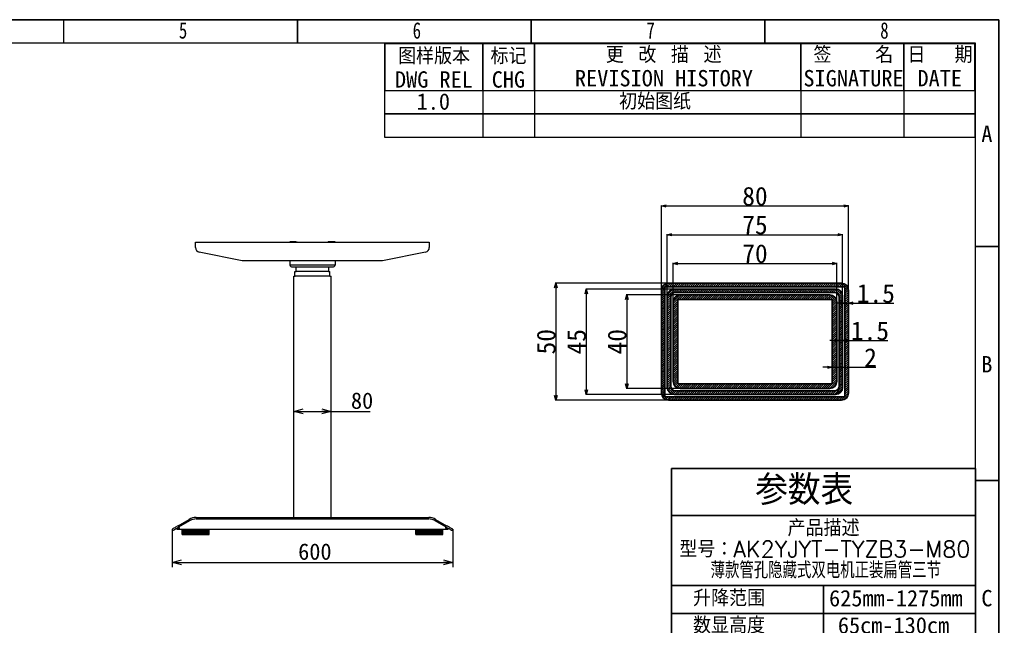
# Model space of a CAD drawing. Header units: millimetres. Extents: x 0 to 4212, y 0 to 2970.
# Tile 36 of 36: x 2106 to 4212, y 1675 to 2970. Entities that reach past the tile are written whole.
import ezdxf

# ---------------------------------------------------------------- set-up
doc = ezdxf.new("R2010")
doc.units = ezdxf.units.MM
doc.header["$LTSCALE"] = 10
doc.header["$PDSIZE"] = -1
doc.linetypes.add('SLD-实线', pattern=[0])
for name, color, linetype, lineweight in [('SLD-0', 7, 'SLD-实线', 25), ('标注层', 98, 'SLD-实线', 25), ('细线层', 7, 'SLD-实线', 25), ('轮廓实线层', 7, 'SLD-实线', 35)]:
    doc.layers.add(name, color=color, linetype=linetype, lineweight=lineweight)
doc.styles.add('SLDTEXTSTYLE0', font='txt')
doc.styles.add('SLDTEXTSTYLE1', font='txt', dxfattribs={"bigfont": 'bigfont'})
doc.styles.add('SLDTEXTSTYLE2', font='txt')
doc.styles.add('SLDTEXTSTYLE3', font='hyswlongfangsong.ttf')
doc.dimstyles.new('5-1', dxfattribs={"dimtxt": 40, "dimasz": 10, "dimexe": 1.25, "dimexo": 0.625, "dimtad": 1, "dimlfac": 0.2, "dimdsep": 46, "dimtxsty": 'Standard', "dimblk": 'OPEN30', "dimcen": 2.5, "dimadec": 0, "dimazin": 0, "dimtfac": 1, "dimtmove": 0, "dimatfit": 3, "dimfxl": 0, "dimarcsym": 0})
doc.dimstyles.new('SLDDIMSTYLE2', dxfattribs={"dimtxt": 35, "dimasz": 20, "dimexe": 0, "dimexo": 0.0625, "dimgap": 8.75, "dimtad": 2, "dimrnd": 1e-09, "dimzin": 12, "dimdsep": 46, "dimtxsty": 'SLDTEXTSTYLE2', "dimblk1": 'OPEN30', "dimblk2": 'OPEN30', "dimsah": 1, "dimcen": 0.09, "dimadec": 0, "dimazin": 3, "dimtfac": 1, "dimtofl": 0, "dimtmove": 0, "dimatfit": 3, "dimldrblk": 'OPEN30', "dimfxl": 0, "dimfrac": 2, "dimtolj": 1, "dimtzin": 12, "dimarcsym": 0})
pattern_1 = [(45, (1095.4113, 816.8677), (-2.245064, 2.245064), [])]

# ---------------------------------------------------------------- blocks, each defined once
blk = doc.blocks.new('SW_NOTE_1')
at = {"layer": 'SLD-0', "color": 0, "char_height": 35, "attachment_point": 2}
for s, insert, style in [('标记', (41.6, 40.7), 'SLDTEXTSTYLE1'), ('CHG', (41.3, -9.3), 'SLDTEXTSTYLE0')]:
    blk.add_mtext(s, dxfattribs=dict(at, insert=insert, style=style))
blk = doc.blocks.new('SW_NOTE_2')
at = {"layer": 'SLD-0', "color": 0, "char_height": 35, "attachment_point": 2}
for s, insert, style in [('更 改 描 述', (114.3, 40.7), 'SLDTEXTSTYLE1'), ('REVISION HISTORY', (115.1, -9.3), 'SLDTEXTSTYLE0')]:
    blk.add_mtext(s, dxfattribs=dict(at, insert=insert, style=style))
blk = doc.blocks.new('SW_NOTE_3')
at = {"layer": 'SLD-0', "color": 0, "char_height": 35, "attachment_point": 2}
for s, insert, style in [('签   名', (72.7, 40.7), 'SLDTEXTSTYLE1'), ('SIGNATURE', (73.1, -9.3), 'SLDTEXTSTYLE0')]:
    blk.add_mtext(s, dxfattribs=dict(at, insert=insert, style=style))
blk = doc.blocks.new('SW_NOTE_4')
at = {"layer": 'SLD-0', "color": 0, "char_height": 35, "attachment_point": 2}
for s, insert, style in [('日  期', (62.3, 40.7), 'SLDTEXTSTYLE1'), ('DATE', (61.9, -9.3), 'SLDTEXTSTYLE0')]:
    blk.add_mtext(s, dxfattribs=dict(at, insert=insert, style=style))
blk = doc.blocks.new('SW_NOTE_5')
at = {"layer": '细线层', "color": 0, "char_height": 35, "attachment_point": 2}
for s, insert, style in [('图样版本', (83.1, 40.7), 'SLDTEXTSTYLE1'), ('DWG REL', (82.8, -9.3), 'SLDTEXTSTYLE0')]:
    blk.add_mtext(s, dxfattribs=dict(at, insert=insert, style=style))
blk = doc.blocks.new('块6')
at = {"layer": 'SLD-0'}
for p, q in [((2837.2, 2554.8), (4099.2, 2554.8)), ((2837.2, 2504.8), (2837.2, 2554.8)), ((3047.2, 2554.8), (3047.2, 2504.8)), ((3157.2, 2554.8), (3157.2, 2504.8)), ((3727.2, 2554.8), (3727.2, 2504.8)), ((3947.2, 2554.8), (3947.2, 2504.8)), ((4099.2, 2554.8), (4099.2, 2504.8)), ((4099.2, 2504.8), (2837.2, 2504.8))]:
    blk.add_line(p, q, dxfattribs=at)
blk = doc.blocks.new('块7')
at = {"layer": '轮廓实线层'}
for p, q in [((0, 100), (0, 200.6)), ((0, 200.6), (1262, 200.6)), ((210, 100), (210, 200.6)), ((320, 100), (320, 200.6)), ((890, 100), (890, 200.6)), ((1110, 100), (1110, 200.6)), ((1262, 200.6), (1262, 100))]:
    blk.add_line(p, q, dxfattribs=at)
at = {"color": 7, "linetype": 'Continuous'}
for p in [(-2837.2, -2454.8), (-2837.2, -2504.8)]:
    blk.add_blockref('块6', p, dxfattribs=at)
at = {"layer": 'SLD-0', "color": 7}
for name, p in [('SW_NOTE_1', (223.2, 150.6)), ('SW_NOTE_2', (482.2, 153.3)), ('SW_NOTE_3', (929.6, 153.3)), ('SW_NOTE_4', (1125.2, 153.3))]:
    blk.add_blockref(name, p, dxfattribs=at)
at = {"layer": '细线层', "color": 7}
blk.add_blockref('SW_NOTE_5', (22.4, 150.6), dxfattribs=at)
at = {"layer": 'SLD-0', "char_height": 35, "attachment_point": 1}
for s, insert, style in [('1.0', (68.2, 94.2), 'SLDTEXTSTYLE0'), ('初始图纸', (501.2, 94.2), 'SLDTEXTSTYLE1')]:
    blk.add_mtext(s, dxfattribs=dict(at, insert=insert, style=style))
blk = doc.blocks.new('SW_NOTE_6')
at = {"layer": '轮廓实线层', "color": 0, "char_height": 35, "attachment_point": 2, "style": 'SLDTEXTSTYLE1'}
for s, insert in [('产品描述', (83.1, 40.7)), ('型号：AK2YJYT-TYZB3-M80', (85.8, -4.3)), ('{\\W0.8;薄款管孔隐藏式双电机正装扁管三节}', (87.8, -49.3))]:
    blk.add_mtext(s, dxfattribs=dict(at, insert=insert))
blk = doc.blocks.new('块10')
at = {"layer": '轮廓实线层'}
for p, q in [((2808.5, 2211.9), (3458.5, 2211.9)), ((2808.5, 2211.9), (2808.5, 1001.9)), ((3458.5, 2211.9), (3458.5, 1001.9)), ((2808.5, 2111.9), (3458.5, 2111.9)), ((2808.5, 1961.9), (3458.5, 1961.9)), ((3133.5, 1961.9), (3133.5, 1001.9)), ((2808.5, 1901.9), (3458.5, 1901.9)), ((2808.5, 1841.9), (3458.5, 1841.9)), ((2808.5, 1781.9), (3458.5, 1781.9)), ((2808.5, 1721.9), (3458.5, 1721.9)), ((2808.5, 1661.9), (3458.5, 1661.9)), ((2808.5, 1601.9), (3458.5, 1601.9)), ((2808.5, 1541.9), (3458.5, 1541.9)), ((2808.5, 1481.9), (3458.5, 1481.9)), ((2808.5, 1421.9), (3458.5, 1421.9)), ((2808.5, 1361.9), (3458.5, 1361.9)), ((2808.5, 1301.9), (3458.5, 1301.9)), ((2808.5, 1241.9), (3458.5, 1241.9)), ((2808.5, 1181.9), (3458.5, 1181.9)), ((2808.5, 1121.9), (3458.5, 1121.9)), ((2808.5, 1061.9), (3458.5, 1061.9)), ((2808.5, 1001.9), (3458.5, 1001.9))]:
    blk.add_line(p, q, dxfattribs=at)
at = {"layer": '轮廓实线层', "color": 7}
blk.add_blockref('SW_NOTE_6', (3050.8, 2061.6), dxfattribs=at)
at = {"layer": '轮廓实线层', "attachment_point": 1}
for s, insert, char_height, style in [('参数表', (2987.7, 2197.8), 63.5, 'SLDTEXTSTYLE1'), ('升降范围', (2854.7, 1952.4), 35, 'SLDTEXTSTYLE1'), ('625mm-1275mm', (3145.6, 1952.3), 35, 'SLDTEXTSTYLE0'), ('数显高度', (2854.7, 1894.3), 35, 'SLDTEXTSTYLE1'), ('65cm-130cm', (3164.5, 1894.3), 35, 'SLDTEXTSTYLE0'), ('伸缩范围', (2854.7, 1833), 35, 'SLDTEXTSTYLE1'), ('1075-1800mm', (3154.3, 1833), 35, 'SLDTEXTSTYLE0'), ('升降速度', (2854.7, 1770.7), 35, 'SLDTEXTSTYLE1'), ('/', (3278.7, 1770.7), 35, 'SLDTEXTSTYLE0'), ('最大承重', (2854.7, 1711.8), 35, 'SLDTEXTSTYLE1'), ('/', (3278.7, 1711.8), 35, 'SLDTEXTSTYLE0'), ('可配桌板宽度', (2813.9, 1652), 35, 'SLDTEXTSTYLE1'), ('可配桌板长度', (2813.9, 1593.2), 35, 'SLDTEXTSTYLE1'), ('手托架长度定制', (2803, 1531.5), 35, 'SLDTEXTSTYLE1'), ('500mm', (3217, 1531.5), 35, 'SLDTEXTSTYLE0'), ('地脚长度定制', (2823.4, 1475.5), 35, 'SLDTEXTSTYLE1'), ('600mm', (3217, 1468.9), 35, 'SLDTEXTSTYLE0'), ('整桌重量', (2864.2, 1412.3), 35, 'SLDTEXTSTYLE1'), ('未知', (3219.1, 1412.3), 35, 'SLDTEXTSTYLE1'), ('含包装重量', (2843.8, 1352.3), 35, 'SLDTEXTSTYLE1'), ('未知', (3219.1, 1352.3), 35, 'SLDTEXTSTYLE1'), ('包装尺寸', (2864.2, 1293.1), 35, 'SLDTEXTSTYLE1'), ('/', (3280.1, 1293.1), 35, 'SLDTEXTSTYLE0'), ('输入电压', (2864.2, 1233.5), 35, 'SLDTEXTSTYLE1'), ('100V-240V', (3168.1, 1233.5), 35, 'SLDTEXTSTYLE0'), ('噪声', (2905, 1171.6), 35, 'SLDTEXTSTYLE1'), ('50db', (3219, 1171.6), 35, 'SLDTEXTSTYLE0'), ('双电机控制盒', (2818.4, 1112.8), 35, 'SLDTEXTSTYLE1'), ('/', (3271.9, 1112.8), 35, 'SLDTEXTSTYLE0'), ('手控器', (2884.6, 1049.1), 35, 'SLDTEXTSTYLE1'), ('/', (3271.9, 1049.1), 35, 'SLDTEXTSTYLE0')]:
    blk.add_mtext(s, dxfattribs=dict(at, insert=insert, char_height=char_height, style=style))
blk = doc.blocks.new('_OPEN30')
at = {"color": 0, "linetype": 'ByBlock', "lineweight": -2}
for p, q in [((-1, 0.267949), (0, 0)), ((0, 0), (-1, -0.267949)), ((0, 0), (-1, 0))]:
    blk.add_line(p, q, dxfattribs=at)
blk = doc.blocks.new('_D_11')
at = {"layer": '标注层'}
for p, q in [((2692.1, 2132.4), (2772.1, 2132.4)), ((2772.1, 2132.4), (2855.3, 2132.4))]:
    blk.add_line(p, q, dxfattribs=at)
at = {"layer": '标注层', "xscale": 20, "yscale": 20, "rotation": 180.0000000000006}
blk.add_blockref('_OPEN30', (2692.1, 2132.4, -12.9), dxfattribs=at)
at = {"layer": '标注层', "xscale": 20, "yscale": 20}
blk.add_blockref('_OPEN30', (2772.1, 2132.4, -12.9), dxfattribs=at)
at = {"layer": '标注层', "insert": (2814.5, 2173.1), "char_height": 35, "attachment_point": 1, "style": 'SLDTEXTSTYLE2'}
blk.add_mtext('80', dxfattribs=at)
blk = doc.blocks.new('_D_12')
at = {"layer": '标注层'}
for p, q in [((2432.1, 1880.7), (2432.1, 1799.7)), ((3032.1, 1880.7), (3032.1, 1799.7)), ((2432.1, 1809.7), (3032.1, 1809.7))]:
    blk.add_line(p, q, dxfattribs=at)
at = {"layer": '标注层', "xscale": 20, "yscale": 20, "rotation": 180.0000000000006}
blk.add_blockref('_OPEN30', (2432.1, 1809.7, -12.9), dxfattribs=at)
at = {"layer": '标注层', "xscale": 20, "yscale": 20}
blk.add_blockref('_OPEN30', (3032.1, 1809.7, -12.9), dxfattribs=at)
at = {"layer": '标注层', "insert": (2701.6, 1850.4), "char_height": 35, "attachment_point": 1, "style": 'SLDTEXTSTYLE2'}
blk.add_mtext('600', dxfattribs=at)
blk = doc.blocks.new('*D40')
at = {"color": 0, "lineweight": -2}
for p, q in [((3518.2, 2406.5), (3251.6, 2406.5)), ((3252.8, 2396.5), (3252.8, 2166.5)), ((3526.9, 2156.5), (3251.6, 2156.5))]:
    blk.add_line(p, q, dxfattribs=at)
at = {"layer": 'Defpoints', "color": 0}
for p in [(3518.8, 2406.5), (3252.8, 2156.5), (3527.6, 2156.5)]:
    blk.add_point(p, dxfattribs=at)
at = {"color": 0, "lineweight": -2, "xscale": 10, "yscale": 10, "zscale": 10}
for p, rotation in [((3252.8, 2406.5), 90), ((3252.8, 2156.5), 270)]:
    blk.add_blockref('_OPEN30', p, dxfattribs=dict(at, rotation=rotation))
at = {"color": 0, "insert": (3232.2, 2281.5), "char_height": 40, "attachment_point": 5, "rotation": 90}
blk.add_mtext('50', dxfattribs=at)
blk = doc.blocks.new('*D41')
at = {"color": 0, "lineweight": -2}
for p, q in [((3505.5, 2394), (3316.6, 2394)), ((3317.9, 2384), (3317.9, 2179)), ((3509, 2169), (3316.6, 2169))]:
    blk.add_line(p, q, dxfattribs=at)
at = {"layer": 'Defpoints', "color": 0}
for p in [(3506.1, 2394), (3317.9, 2169), (3509.6, 2169)]:
    blk.add_point(p, dxfattribs=at)
at = {"color": 0, "lineweight": -2, "xscale": 10, "yscale": 10, "zscale": 10}
for p, rotation in [((3317.9, 2394), 90), ((3317.9, 2169), 270)]:
    blk.add_blockref('_OPEN30', p, dxfattribs=dict(at, rotation=rotation))
at = {"color": 0, "insert": (3297.2, 2281.5), "char_height": 40, "attachment_point": 5, "rotation": 90}
blk.add_mtext('45', dxfattribs=at)
blk = doc.blocks.new('*D42')
at = {"color": 0, "lineweight": -2}
for p, q in [((3518, 2381.5), (3403.2, 2381.5)), ((3404.4, 2371.5), (3404.4, 2191.5)), ((3523.3, 2181.5), (3403.2, 2181.5))]:
    blk.add_line(p, q, dxfattribs=at)
at = {"layer": 'Defpoints', "color": 0}
for p in [(3518.6, 2381.5), (3404.4, 2181.5), (3523.9, 2181.5)]:
    blk.add_point(p, dxfattribs=at)
at = {"color": 0, "lineweight": -2, "xscale": 10, "yscale": 10, "zscale": 10}
for p, rotation in [((3404.4, 2381.5), 90), ((3404.4, 2181.5), 270)]:
    blk.add_blockref('_OPEN30', p, dxfattribs=dict(at, rotation=rotation))
at = {"color": 0, "insert": (3383.8, 2281.5), "char_height": 40, "attachment_point": 5, "rotation": 90}
blk.add_mtext('40', dxfattribs=at)
blk = doc.blocks.new('*D43')
at = {"color": 0, "lineweight": -2}
for p, q in [((3503.6, 2367.2), (3503.6, 2450.2)), ((3513.6, 2448.9), (3843.6, 2448.9)), ((3853.6, 2367.2), (3853.6, 2450.2))]:
    blk.add_line(p, q, dxfattribs=at)
at = {"layer": 'Defpoints', "color": 0}
for p in [(3853.6, 2448.9), (3503.6, 2366.5), (3853.6, 2366.5)]:
    blk.add_point(p, dxfattribs=at)
at = {"color": 0, "lineweight": -2, "xscale": 10, "yscale": 10, "zscale": 10, "rotation": 180}
blk.add_blockref('_OPEN30', (3503.6, 2448.9), dxfattribs=at)
at = {"color": 0, "lineweight": -2, "xscale": 10, "yscale": 10, "zscale": 10}
blk.add_blockref('_OPEN30', (3853.6, 2448.9), dxfattribs=at)
at = {"color": 0, "insert": (3678.6, 2469.6), "char_height": 40, "attachment_point": 5}
blk.add_mtext('70', dxfattribs=at)
blk = doc.blocks.new('*D44')
at = {"color": 0, "lineweight": -2}
for p, q in [((3491.1, 2379.7), (3491.1, 2511.6)), ((3501.1, 2510.3), (3856.1, 2510.3)), ((3866.1, 2379.7), (3866.1, 2511.6))]:
    blk.add_line(p, q, dxfattribs=at)
at = {"layer": 'Defpoints', "color": 0}
for p in [(3866.1, 2510.3), (3491.1, 2379), (3866.1, 2379)]:
    blk.add_point(p, dxfattribs=at)
at = {"color": 0, "lineweight": -2, "xscale": 10, "yscale": 10, "zscale": 10, "rotation": 180}
blk.add_blockref('_OPEN30', (3491.1, 2510.3), dxfattribs=at)
at = {"color": 0, "lineweight": -2, "xscale": 10, "yscale": 10, "zscale": 10}
blk.add_blockref('_OPEN30', (3866.1, 2510.3), dxfattribs=at)
at = {"color": 0, "insert": (3678.6, 2531), "char_height": 40, "attachment_point": 5}
blk.add_mtext('75', dxfattribs=at)
blk = doc.blocks.new('*D45')
at = {"color": 0, "lineweight": -2}
for p, q in [((3478.6, 2392.2), (3478.6, 2573)), ((3488.6, 2571.8), (3868.6, 2571.8)), ((3878.6, 2392.2), (3878.6, 2573))]:
    blk.add_line(p, q, dxfattribs=at)
at = {"layer": 'Defpoints', "color": 0}
for p in [(3878.6, 2571.8), (3478.6, 2391.5), (3878.6, 2391.5)]:
    blk.add_point(p, dxfattribs=at)
at = {"color": 0, "lineweight": -2, "xscale": 10, "yscale": 10, "zscale": 10, "rotation": 180}
blk.add_blockref('_OPEN30', (3478.6, 2571.8), dxfattribs=at)
at = {"color": 0, "lineweight": -2, "xscale": 10, "yscale": 10, "zscale": 10}
blk.add_blockref('_OPEN30', (3878.6, 2571.8), dxfattribs=at)
at = {"color": 0, "insert": (3678.6, 2592.4), "char_height": 40, "attachment_point": 5}
blk.add_mtext('80', dxfattribs=at)
blk = doc.blocks.new('*D46')
at = {"color": 0, "lineweight": -2}
for p, q in [((3861.1, 2363.9), (3851.1, 2363.9)), ((3871.1, 2363), (3871.1, 2365.1)), ((3871.1, 2363.9), (3878.6, 2363.9)), ((3878.6, 2363), (3878.6, 2365.1)), ((3888.6, 2363.9), (3975.6, 2363.9))]:
    blk.add_line(p, q, dxfattribs=at)
at = {"layer": 'Defpoints', "color": 0}
for p in [(3871.1, 2362.4), (3878.6, 2363.9), (3878.6, 2362.4)]:
    blk.add_point(p, dxfattribs=at)
at = {"color": 0, "lineweight": -2, "xscale": 10, "yscale": 10, "zscale": 10}
blk.add_blockref('_OPEN30', (3871.1, 2363.9), dxfattribs=at)
at = {"color": 0, "lineweight": -2, "xscale": 10, "yscale": 10, "zscale": 10, "rotation": 180}
blk.add_blockref('_OPEN30', (3878.6, 2363.9), dxfattribs=at)
at = {"color": 0, "insert": (3937.1, 2384.5), "char_height": 40, "attachment_point": 5}
blk.add_mtext('1.5', dxfattribs=at)
blk = doc.blocks.new('*D47')
at = {"color": 0, "lineweight": -2}
for p, q in [((3848.6, 2284), (3838.6, 2284)), ((3858.6, 2286.3), (3858.6, 2282.8)), ((3858.6, 2284), (3866.1, 2284)), ((3866.1, 2286.3), (3866.1, 2282.8)), ((3876.1, 2284), (3963.1, 2284))]:
    blk.add_line(p, q, dxfattribs=at)
at = {"layer": 'Defpoints', "color": 0}
for p in [(3858.6, 2286.9), (3866.1, 2286.9), (3866.1, 2284)]:
    blk.add_point(p, dxfattribs=at)
at = {"color": 0, "lineweight": -2, "xscale": 10, "yscale": 10, "zscale": 10}
blk.add_blockref('_OPEN30', (3858.6, 2284), dxfattribs=at)
at = {"color": 0, "lineweight": -2, "xscale": 10, "yscale": 10, "zscale": 10, "rotation": 180}
blk.add_blockref('_OPEN30', (3866.1, 2284), dxfattribs=at)
at = {"color": 0, "insert": (3924.6, 2304.7), "char_height": 40, "attachment_point": 5}
blk.add_mtext('1.5', dxfattribs=at)
blk = doc.blocks.new('*D48')
at = {"color": 0, "lineweight": -2}
for p, q in [((3833.6, 2226.9), (3823.6, 2226.9)), ((3843.6, 2221.3), (3843.6, 2228.1)), ((3843.6, 2226.9), (3853.6, 2226.9)), ((3853.6, 2221.3), (3853.6, 2228.1)), ((3863.6, 2226.9), (3937.5, 2226.9))]:
    blk.add_line(p, q, dxfattribs=at)
at = {"layer": 'Defpoints', "color": 0}
for p in [(3843.6, 2220.7), (3853.6, 2226.9), (3853.6, 2220.7)]:
    blk.add_point(p, dxfattribs=at)
at = {"color": 0, "lineweight": -2, "xscale": 10, "yscale": 10, "zscale": 10}
blk.add_blockref('_OPEN30', (3843.6, 2226.9), dxfattribs=at)
at = {"color": 0, "lineweight": -2, "xscale": 10, "yscale": 10, "zscale": 10, "rotation": 180}
blk.add_blockref('_OPEN30', (3853.6, 2226.9), dxfattribs=at)
at = {"color": 0, "insert": (3925.8, 2247.5), "char_height": 40, "attachment_point": 5}
blk.add_mtext('2', dxfattribs=at)

msp = doc.modelspace()

# ---------------------------------------------------------------- hatches: boundary and pattern name
h = msp.add_hatch()
h.set_pattern_fill('ANSI31', color=94)
h.set_pattern_definition(pattern_1)
h.paths.add_polyline_path([(3863.614, 2406.528), (3493.614, 2406.528, 0.41421356), (3478.614, 2391.528), (3478.614, 2171.528, 0.41421356), (3493.614, 2156.528), (3863.614, 2156.528, 0.41421356), (3878.614, 2171.528), (3878.614, 2391.528, 0.41421356)])
h.paths.add_polyline_path([(3871.114, 2399.028), (3871.114, 2164.028), (3486.114, 2164.028), (3486.114, 2399.028)], flags=16)
h.paths.add_polyline_path([(3851.114, 2394.028, -0.41421356), (3866.114, 2379.028), (3866.114, 2184.028, -0.41421356), (3851.114, 2169.028), (3506.114, 2169.028, -0.41421356), (3491.114, 2184.028), (3491.114, 2379.028, -0.41421356), (3506.114, 2394.028)], flags=0)
h.paths.add_polyline_path([(3508.614, 2386.528), (3848.614, 2386.528, -0.41421356), (3858.614, 2376.528), (3858.614, 2186.528, -0.41421356), (3848.614, 2176.528), (3508.614, 2176.528, -0.41421356), (3498.614, 2186.528), (3498.614, 2376.528, -0.41421356)], flags=0)
h.paths.add_polyline_path([(3518.614, 2381.528), (3838.614, 2381.528, -0.41421356), (3853.614, 2366.528), (3853.614, 2196.528, -0.41421356), (3838.614, 2181.528), (3518.614, 2181.528, -0.41421356), (3503.614, 2196.528), (3503.614, 2366.528, -0.41421356)], flags=0)
h.paths.add_polyline_path([(3513.614, 2371.528), (3843.614, 2371.528), (3843.614, 2191.528), (3513.614, 2191.528)], flags=0)
h = msp.add_hatch()
h.set_pattern_fill('ANSI31', color=94)
h.set_pattern_definition(pattern_1)
h.paths.add_polyline_path([(3851.114, 2394.028), (3506.114, 2394.028, 0.41421356), (3491.114, 2379.028), (3491.114, 2184.028, 0.41421356), (3506.114, 2169.028), (3851.114, 2169.028, 0.41421356), (3866.114, 2184.028), (3866.114, 2379.028, 0.41421356)])
h.paths.add_polyline_path([(3848.614, 2386.528, -0.41421356), (3858.614, 2376.528), (3858.614, 2186.528, -0.41421356), (3848.614, 2176.528), (3508.614, 2176.528, -0.41421356), (3498.614, 2186.528), (3498.614, 2376.528, -0.41421356), (3508.614, 2386.528)], flags=16)
h.paths.add_polyline_path([(3518.614, 2381.528), (3838.614, 2381.528, -0.41421356), (3853.614, 2366.528), (3853.614, 2196.528, -0.41421356), (3838.614, 2181.528), (3518.614, 2181.528, -0.41421356), (3503.614, 2196.528), (3503.614, 2366.528, -0.41421356)], flags=0)
h.paths.add_polyline_path([(3513.614, 2371.528), (3843.614, 2371.528), (3843.614, 2191.528), (3513.614, 2191.528)], flags=0)
h.paths.add_polyline_path([(3838.614, 2381.528), (3518.614, 2381.528, 0.41421356), (3503.614, 2366.528), (3503.614, 2196.528, 0.41421356), (3518.614, 2181.528), (3838.614, 2181.528, 0.41421356), (3853.614, 2196.528), (3853.614, 2366.528, 0.41421356)], flags=0)
h = msp.add_hatch()
h.set_pattern_fill('ANSI31', color=94)
h.set_pattern_definition(pattern_1)
h.paths.add_polyline_path([(3838.614, 2381.528), (3518.614, 2381.528, 0.41421356), (3503.614, 2366.528), (3503.614, 2196.528, 0.41421356), (3518.614, 2181.528), (3838.614, 2181.528, 0.41421356), (3853.614, 2196.528), (3853.614, 2366.528, 0.41421356)])
h.paths.add_polyline_path([(3843.614, 2371.528), (3843.614, 2191.528), (3513.614, 2191.528), (3513.614, 2371.528)], flags=16)

# ---------------------------------------------------------------- linework, layer by layer
at = {"color": 7, "linetype": 'SLD-实线', "lineweight": 25}
for p, q in [((2482.105, 2494.651), (2982.105, 2494.651)), ((2482.105, 2490.151), (2482.105, 2494.651)), ((2482.105, 2482.849), (2482.105, 2490.151)), ((2685.457, 2495.181), (2687.957, 2495.17)), ((2687.958, 2495.222), (2685.458, 2495.233)), ((2696.623, 2495.308), (2690.958, 2495.333)), ((2696.619, 2495.261), (2690.958, 2495.286)), ((2690.958, 2495.285), (2690.958, 2495.286)), ((2696.619, 2495.26), (2696.619, 2495.261)), ((2699.076, 2494.651), (2699.048, 2494.666)), ((2765.162, 2494.666), (2765.134, 2494.651)), ((2772.957, 2494.928), (2767.292, 2494.953)), ((2772.957, 2494.975), (2767.293, 2495)), ((2773.252, 2495.333), (2767.587, 2495.308)), ((2772.957, 2494.928), (2772.957, 2494.927)), ((2773.252, 2495.333), (2773.252, 2495.332)), ((2778.462, 2494.775), (2775.951, 2494.786)), ((2778.457, 2494.827), (2775.957, 2494.838)), ((2776.252, 2495.222), (2778.752, 2495.233)), ((2982.105, 2494.651), (2982.105, 2490.151)), ((2982.105, 2490.151), (2982.105, 2482.849)), ((2582.105, 2454.651), (2490.144, 2473.043)), ((2974.066, 2473.043), (2882.105, 2454.651)), ((2882.105, 2454.651), (2582.105, 2454.651)), ((2683.766, 2454.651), (2683.808, 2445.242)), ((2695.605, 2445.242), (2683.808, 2445.242)), ((2768.605, 2445.242), (2695.605, 2445.242)), ((2780.403, 2445.242), (2768.605, 2445.242)), ((2780.444, 2454.651), (2780.403, 2445.242)), ((2688.605, 2441.651), (2695.605, 2441.651)), ((2694.605, 2421.651), (2694.605, 2431.651)), ((2694.605, 2431.651), (2697.605, 2431.651)), ((2695.605, 2441.651), (2768.605, 2441.651)), ((2697.105, 2431.651), (2697.105, 2441.651)), ((2766.605, 2431.651), (2697.605, 2431.651)), ((2766.605, 2431.651), (2769.605, 2431.651)), ((2767.105, 2431.651), (2767.105, 2441.651)), ((2768.605, 2441.651), (2775.605, 2441.651)), ((2769.605, 2421.651), (2769.605, 2431.651)), ((2692.105, 2421.651), (2695.105, 2421.651)), ((2692.105, 1905.651), (2692.105, 2421.651)), ((2769.105, 2421.651), (2695.105, 2421.651)), ((2769.105, 2421.651), (2772.105, 2421.651)), ((2772.105, 1905.651), (2772.105, 2421.651)), ((2445.095, 1888.151), (2468.677, 1901.766)), ((2446.595, 1885.553), (2470.177, 1899.168)), ((2470.345, 1899.034), (2448.105, 1886.193)), ((2483.177, 1905.651), (2981.033, 1905.651)), ((2483.177, 1902.651), (2981.033, 1902.651)), ((3016.105, 1886.193), (2993.865, 1899.034)), ((2994.033, 1899.168), (3017.615, 1885.553)), ((2995.533, 1901.766), (3019.115, 1888.151)), ((2432.105, 1880.651), (2433.605, 1878.053)), ((2442.105, 1880.651), (2442.105, 1882.451)), ((2442.105, 1882.451), (2444.105, 1882.451)), ((2442.105, 1880.651), (2444.105, 1880.651)), ((2444.105, 1882.451), (2447.105, 1882.451)), ((2444.105, 1880.651), (2447.105, 1880.651)), ((2447.105, 1882.651), (2447.105, 1884.461)), ((2447.105, 1882.651), (2447.105, 1880.651)), ((2447.105, 1880.651), (3017.105, 1880.651)), ((2453.161, 1880.651), (2453.161, 1869.651)), ((2453.455, 1869.651), (2453.455, 1880.651)), ((2453.605, 1880.651), (2453.605, 1869.651)), ((2453.98, 1869.651), (2453.98, 1880.651)), ((2454.485, 1880.651), (2454.485, 1869.651)), ((2454.949, 1869.651), (2454.949, 1880.651)), ((2455.789, 1880.651), (2455.789, 1869.651)), ((2456.346, 1869.651), (2456.346, 1880.651)), ((2457.495, 1880.651), (2457.495, 1869.651)), ((2458.15, 1869.651), (2458.15, 1880.651)), ((2459.577, 1880.651), (2459.577, 1869.651)), ((2460.331, 1869.651), (2460.331, 1880.651)), ((2462.001, 1869.651), (2462.001, 1880.651)), ((2462.856, 1869.651), (2462.856, 1880.651)), ((2464.735, 1869.651), (2464.735, 1880.651)), ((2465.684, 1869.651), (2465.684, 1880.651)), ((2467.743, 1869.651), (2467.743, 1880.651)), ((2468.771, 1869.651), (2468.771, 1880.651)), ((2470.978, 1869.651), (2470.978, 1880.651)), ((2472.069, 1869.651), (2472.069, 1880.651)), ((2474.389, 1869.651), (2474.389, 1880.651)), ((2475.525, 1869.651), (2475.525, 1880.651)), ((2477.92, 1869.651), (2477.92, 1880.651)), ((2479.084, 1869.651), (2479.084, 1880.651)), ((2481.518, 1869.651), (2481.518, 1880.651)), ((2482.692, 1869.651), (2482.692, 1880.651)), ((2485.126, 1869.651), (2485.126, 1880.651)), ((2486.29, 1869.651), (2486.29, 1880.651)), ((2488.685, 1869.651), (2488.685, 1880.651)), ((2489.821, 1869.651), (2489.821, 1880.651)), ((2492.141, 1869.651), (2492.141, 1880.651)), ((2493.232, 1869.651), (2493.232, 1880.651)), ((2495.439, 1869.651), (2495.439, 1880.651)), ((2496.467, 1869.651), (2496.467, 1880.651)), ((2498.526, 1869.651), (2498.526, 1880.651)), ((2499.475, 1869.651), (2499.475, 1880.651)), ((2501.354, 1869.651), (2501.354, 1880.651)), ((2502.209, 1869.651), (2502.209, 1880.651)), ((2503.879, 1869.651), (2503.879, 1880.651)), ((2504.633, 1869.651), (2504.633, 1880.651)), ((2506.06, 1869.651), (2506.06, 1880.651)), ((2506.715, 1869.651), (2506.715, 1880.651)), ((2507.864, 1869.651), (2507.864, 1880.651)), ((2508.421, 1869.651), (2508.421, 1880.651)), ((2509.261, 1869.651), (2509.261, 1880.651)), ((2509.725, 1869.651), (2509.725, 1880.651)), ((2510.23, 1869.651), (2510.23, 1880.651)), ((2510.605, 1869.651), (2510.605, 1880.651)), ((2510.755, 1869.651), (2510.755, 1880.651)), ((2511.049, 1869.651), (2511.049, 1880.651)), ((2953.161, 1880.651), (2953.161, 1869.651)), ((2953.455, 1869.651), (2953.455, 1880.651)), ((2953.605, 1880.651), (2953.605, 1869.651)), ((2953.98, 1869.651), (2953.98, 1880.651)), ((2954.485, 1880.651), (2954.485, 1869.651)), ((2954.949, 1869.651), (2954.949, 1880.651)), ((2955.789, 1880.651), (2955.789, 1869.651)), ((2956.346, 1869.651), (2956.346, 1880.651)), ((2957.495, 1880.651), (2957.495, 1869.651)), ((2958.15, 1869.651), (2958.15, 1880.651)), ((2959.577, 1880.651), (2959.577, 1869.651)), ((2960.331, 1869.651), (2960.331, 1880.651)), ((2962.001, 1869.651), (2962.001, 1880.651)), ((2962.856, 1869.651), (2962.856, 1880.651)), ((2964.735, 1869.651), (2964.735, 1880.651)), ((2965.684, 1869.651), (2965.684, 1880.651)), ((2967.743, 1869.651), (2967.743, 1880.651)), ((2968.771, 1869.651), (2968.771, 1880.651)), ((2970.978, 1869.651), (2970.978, 1880.651)), ((2972.069, 1869.651), (2972.069, 1880.651)), ((2974.389, 1869.651), (2974.389, 1880.651)), ((2975.525, 1869.651), (2975.525, 1880.651)), ((2977.921, 1869.651), (2977.921, 1880.651)), ((2979.084, 1869.651), (2979.084, 1880.651)), ((2981.518, 1869.651), (2981.518, 1880.651)), ((2982.692, 1869.651), (2982.692, 1880.651)), ((2985.126, 1869.651), (2985.126, 1880.651)), ((2986.29, 1869.651), (2986.29, 1880.651)), ((2988.685, 1869.651), (2988.685, 1880.651)), ((2989.821, 1869.651), (2989.821, 1880.651)), ((2992.141, 1869.651), (2992.141, 1880.651)), ((2993.232, 1869.651), (2993.232, 1880.651)), ((2995.439, 1869.651), (2995.439, 1880.651)), ((2996.467, 1869.651), (2996.467, 1880.651)), ((2998.526, 1869.651), (2998.526, 1880.651)), ((2999.475, 1869.651), (2999.475, 1880.651)), ((3001.354, 1869.651), (3001.354, 1880.651)), ((3002.209, 1869.651), (3002.209, 1880.651)), ((3003.879, 1869.651), (3003.879, 1880.651)), ((3004.633, 1869.651), (3004.633, 1880.651)), ((3006.06, 1869.651), (3006.06, 1880.651)), ((3006.715, 1869.651), (3006.715, 1880.651)), ((3007.864, 1869.651), (3007.864, 1880.651)), ((3008.421, 1869.651), (3008.421, 1880.651)), ((3009.261, 1869.651), (3009.261, 1880.651)), ((3009.725, 1869.651), (3009.725, 1880.651)), ((3010.23, 1869.651), (3010.23, 1880.651)), ((3010.605, 1869.651), (3010.605, 1880.651)), ((3010.755, 1869.651), (3010.755, 1880.651)), ((3011.049, 1869.651), (3011.049, 1880.651)), ((3017.105, 1882.651), (3017.105, 1884.461)), ((3017.105, 1882.651), (3017.105, 1880.651)), ((3017.105, 1882.451), (3020.105, 1882.451)), ((3017.105, 1880.651), (3020.105, 1880.651)), ((3020.105, 1882.451), (3022.105, 1882.451)), ((3020.105, 1880.651), (3022.105, 1880.651)), ((3022.105, 1880.651), (3022.105, 1882.451)), ((3030.605, 1878.053), (3032.105, 1880.651)), ((2453.161, 1869.651), (2453.455, 1869.651)), ((2453.455, 1869.651), (2453.605, 1869.651)), ((2453.605, 1869.651), (2453.98, 1869.651)), ((2453.98, 1869.651), (2454.485, 1869.651)), ((2454.485, 1869.651), (2454.949, 1869.651)), ((2454.949, 1869.651), (2455.847, 1869.651)), ((2455.789, 1869.651), (2456.346, 1869.651)), ((2456.346, 1869.651), (2457.521, 1869.651)), ((2457.495, 1869.651), (2458.15, 1869.651)), ((2458.15, 1869.651), (2459.583, 1869.651)), ((2459.577, 1869.651), (2460.331, 1869.651)), ((2460.331, 1869.651), (2462.001, 1869.651)), ((2462.001, 1869.651), (2462.856, 1869.651)), ((2462.856, 1869.651), (2464.735, 1869.651)), ((2464.735, 1869.651), (2465.684, 1869.651)), ((2465.684, 1869.651), (2467.743, 1869.651)), ((2467.743, 1869.651), (2468.771, 1869.651)), ((2468.771, 1869.651), (2470.978, 1869.651)), ((2470.978, 1869.651), (2472.069, 1869.651)), ((2472.069, 1869.651), (2474.389, 1869.651)), ((2474.389, 1869.651), (2475.525, 1869.651)), ((2475.525, 1869.651), (2477.92, 1869.651)), ((2477.92, 1869.651), (2479.084, 1869.651)), ((2479.084, 1869.651), (2481.518, 1869.651)), ((2481.518, 1869.651), (2482.692, 1869.651)), ((2482.692, 1869.651), (2485.126, 1869.651)), ((2485.126, 1869.651), (2486.29, 1869.651)), ((2486.29, 1869.651), (2488.685, 1869.651)), ((2488.685, 1869.651), (2489.821, 1869.651)), ((2489.821, 1869.651), (2492.141, 1869.651)), ((2492.141, 1869.651), (2493.232, 1869.651)), ((2493.232, 1869.651), (2495.439, 1869.651)), ((2495.439, 1869.651), (2496.467, 1869.651)), ((2496.467, 1869.651), (2498.526, 1869.651)), ((2498.526, 1869.651), (2499.475, 1869.651)), ((2499.475, 1869.651), (2501.354, 1869.651)), ((2501.354, 1869.651), (2502.209, 1869.651)), ((2502.209, 1869.651), (2503.879, 1869.651)), ((2503.879, 1869.651), (2504.633, 1869.651)), ((2504.627, 1869.651), (2506.06, 1869.651)), ((2506.06, 1869.651), (2506.715, 1869.651)), ((2506.689, 1869.651), (2507.864, 1869.651)), ((2507.864, 1869.651), (2508.421, 1869.651)), ((2508.363, 1869.651), (2509.261, 1869.651)), ((2509.261, 1869.651), (2509.725, 1869.651)), ((2509.725, 1869.651), (2510.23, 1869.651)), ((2510.23, 1869.651), (2510.605, 1869.651)), ((2510.605, 1869.651), (2510.755, 1869.651)), ((2510.755, 1869.651), (2511.049, 1869.651)), ((2953.161, 1869.651), (2953.455, 1869.651)), ((2953.455, 1869.651), (2953.605, 1869.651)), ((2953.605, 1869.651), (2953.98, 1869.651)), ((2953.98, 1869.651), (2954.485, 1869.651)), ((2954.485, 1869.651), (2954.949, 1869.651)), ((2954.949, 1869.651), (2955.847, 1869.651)), ((2955.789, 1869.651), (2956.346, 1869.651)), ((2956.346, 1869.651), (2957.521, 1869.651)), ((2957.495, 1869.651), (2958.15, 1869.651)), ((2958.15, 1869.651), (2959.583, 1869.651)), ((2959.577, 1869.651), (2960.331, 1869.651)), ((2960.331, 1869.651), (2962.001, 1869.651)), ((2962.001, 1869.651), (2962.856, 1869.651)), ((2962.856, 1869.651), (2964.735, 1869.651)), ((2964.735, 1869.651), (2965.684, 1869.651)), ((2965.684, 1869.651), (2967.743, 1869.651)), ((2967.743, 1869.651), (2968.771, 1869.651)), ((2968.771, 1869.651), (2970.978, 1869.651)), ((2970.978, 1869.651), (2972.069, 1869.651)), ((2972.069, 1869.651), (2974.389, 1869.651)), ((2974.389, 1869.651), (2975.525, 1869.651)), ((2975.525, 1869.651), (2977.921, 1869.651)), ((2977.921, 1869.651), (2979.084, 1869.651)), ((2979.084, 1869.651), (2981.518, 1869.651)), ((2981.518, 1869.651), (2982.692, 1869.651)), ((2982.692, 1869.651), (2985.126, 1869.651)), ((2985.126, 1869.651), (2986.29, 1869.651)), ((2986.29, 1869.651), (2988.685, 1869.651)), ((2988.685, 1869.651), (2989.821, 1869.651)), ((2989.821, 1869.651), (2992.141, 1869.651)), ((2992.141, 1869.651), (2993.232, 1869.651)), ((2993.232, 1869.651), (2995.439, 1869.651)), ((2995.439, 1869.651), (2996.467, 1869.651)), ((2996.467, 1869.651), (2998.526, 1869.651)), ((2998.526, 1869.651), (2999.475, 1869.651)), ((2999.475, 1869.651), (3001.354, 1869.651)), ((3001.354, 1869.651), (3002.209, 1869.651)), ((3002.209, 1869.651), (3003.879, 1869.651)), ((3003.879, 1869.651), (3004.633, 1869.651)), ((3004.627, 1869.651), (3006.06, 1869.651)), ((3006.06, 1869.651), (3006.715, 1869.651)), ((3006.689, 1869.651), (3007.864, 1869.651)), ((3007.864, 1869.651), (3008.421, 1869.651)), ((3008.363, 1869.651), (3009.261, 1869.651)), ((3009.261, 1869.651), (3009.725, 1869.651)), ((3009.725, 1869.651), (3010.23, 1869.651)), ((3010.23, 1869.651), (3010.605, 1869.651)), ((3010.605, 1869.651), (3010.755, 1869.651)), ((3010.755, 1869.651), (3011.049, 1869.651))]:
    msp.add_line(p, q, dxfattribs=at)
at = {"color": 7, "lineweight": 35}
for p, q in [((3493.614, 2406.528), (3863.614, 2406.528)), ((3478.614, 2171.528), (3478.614, 2391.528)), ((3486.114, 2399.028), (3871.114, 2399.028)), ((3486.114, 2164.028), (3486.114, 2399.028)), ((3851.114, 2394.028), (3506.114, 2394.028)), ((3848.614, 2386.528), (3508.614, 2386.528)), ((3518.614, 2381.528), (3838.614, 2381.528)), ((3871.114, 2399.028), (3871.114, 2164.028)), ((3878.614, 2391.528), (3878.614, 2171.528)), ((3491.114, 2379.028), (3491.114, 2184.028)), ((3498.614, 2376.528), (3498.614, 2186.528)), ((3503.614, 2196.528), (3503.614, 2366.528)), ((3513.614, 2191.528), (3513.614, 2371.528)), ((3513.614, 2371.528), (3843.614, 2371.528)), ((3843.614, 2371.528), (3843.614, 2191.528)), ((3853.614, 2366.528), (3853.614, 2196.528)), ((3858.614, 2186.528), (3858.614, 2376.528)), ((3866.114, 2184.028), (3866.114, 2379.028)), ((3843.614, 2191.528), (3513.614, 2191.528)), ((3508.614, 2176.528), (3848.614, 2176.528)), ((3838.614, 2181.528), (3518.614, 2181.528)), ((3871.114, 2164.028), (3486.114, 2164.028)), ((3863.614, 2156.528), (3493.614, 2156.528)), ((3506.114, 2169.028), (3851.114, 2169.028))]:
    msp.add_line(p, q, dxfattribs=at)
at = {"color": 7, "linetype": 'SLD-实线', "lineweight": 25, "flags": 128}
for points in [[(2445.095, 1888.151), (2443.063, 1886.978), (2441.081, 1885.833), (2439.198, 1884.746), (2437.46, 1883.742), (2435.91, 1882.848), (2434.586, 1882.083), (2433.521, 1881.468), (2432.741, 1881.018), (2432.265, 1880.743), (2432.105, 1880.651)], [(2433.605, 1878.053), (2433.765, 1878.145), (2434.241, 1878.42), (2435.021, 1878.87), (2436.086, 1879.485), (2437.41, 1880.249), (2438.96, 1881.144), (2440.698, 1882.148), (2442.581, 1883.235), (2444.563, 1884.38), (2446.595, 1885.553)], [(3017.615, 1885.553), (3019.647, 1884.38), (3021.629, 1883.235), (3023.512, 1882.148), (3025.25, 1881.144), (3026.8, 1880.249), (3028.124, 1879.485), (3029.189, 1878.87), (3029.969, 1878.42), (3030.445, 1878.145), (3030.605, 1878.053)], [(3032.105, 1880.651), (3031.945, 1880.743), (3031.469, 1881.018), (3030.689, 1881.468), (3029.624, 1882.083), (3028.3, 1882.848), (3026.75, 1883.742), (3025.012, 1884.746), (3023.129, 1885.833), (3021.147, 1886.978), (3019.115, 1888.151)]]:
    msp.add_lwpolyline(points, dxfattribs=at)
at = {"color": 7, "linetype": 'SLD-实线', "lineweight": 25}
for centre, radius, start, end in [((2690.954, 2494.333), 1, 89.75, 119.286942), ((2690.954, 2494.286), 1, 89.75, 114.307005), ((2772.953, 2493.975), 1, 60.834084, 89.75), ((2772.953, 2493.928), 1, 66.087384, 89.75), ((2773.256, 2494.333), 1, 67.014838, 90.25), ((2492.105, 2482.849), 10, 180, 258.690068), ((2972.105, 2482.849), 10, 281.309932, 0), ((2688.605, 2446.651), 5, 196.362073, 270), ((2775.605, 2446.651), 5, 270, 343.637927), ((2483.177, 1876.651), 29, 90, 120), ((2483.177, 1876.651), 26, 90, 120), ((2483.845, 1875.651), 27, 90, 120), ((2980.365, 1875.651), 27, 60, 90), ((2981.033, 1876.651), 29, 60, 90), ((2981.033, 1876.651), 26, 60, 90), ((2449.105, 1884.461), 2, 120, 180), ((3015.105, 1884.461), 2, 0, 60)]:
    msp.add_arc(centre, radius, start, end, dxfattribs=at)
at = {"color": 7, "lineweight": 35}
for centre, radius, start, end in [((3493.614, 2391.528), 15, 90, 180), ((3863.614, 2391.528), 15, 0, 90), ((3506.114, 2379.028), 15, 90, 180), ((3508.614, 2376.528), 10, 90, 180), ((3518.614, 2366.528), 15, 90, 180), ((3838.614, 2366.528), 15, 0, 90), ((3848.614, 2376.528), 10, 0, 90), ((3851.114, 2379.028), 15, 0, 90), ((3518.614, 2196.528), 15, 180, 270), ((3838.614, 2196.528), 15, 270, 0), ((3493.614, 2171.528), 15, 180, 270), ((3506.114, 2184.028), 15, 180, 270), ((3508.614, 2186.528), 10, 180, 270), ((3848.614, 2186.528), 10, 270, 0), ((3851.114, 2184.028), 15, 270, 0), ((3863.614, 2171.528), 15, 270, 0)]:
    msp.add_arc(centre, radius, start, end, dxfattribs=at)
at = {"color": 7, "linetype": 'SLD-实线', "lineweight": 25}
for points, knots in [([(2683.511, 2494.501), (2683.516, 2494.534), (2683.543, 2494.697), (2683.738, 2494.938), (2684.063, 2495.17), (2684.326, 2495.199), (2684.458, 2495.213)], [0, 0, 0, 0, 0.079540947, 0.386361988, 0.693179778, 1, 1, 1, 1]), ([(2683.601, 2494.651), (2683.646, 2494.728), (2683.756, 2494.918), (2684.067, 2495.115), (2684.327, 2495.145), (2684.457, 2495.16)], [0, 0, 0, 0, 0.25351363, 0.62675656, 1, 1, 1, 1]), ([(2684.305, 2495.027), (2684.216, 2494.993), (2684.028, 2494.919), (2683.825, 2494.791), (2683.744, 2494.68), (2683.722, 2494.651)], [0, 0, 0, 0, 0.391555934, 0.838941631, 1, 1, 1, 1]), ([(2684.457, 2495.16), (2684.476, 2495.164), (2684.514, 2495.171), (2684.782, 2495.178), (2685.111, 2495.181), (2685.342, 2495.181), (2685.457, 2495.181)], [0, 0, 0, 0, 0.27966041, 0.55932944, 0.77965438, 1, 1, 1, 1]), ([(2685.458, 2495.233), (2685.311, 2495.233), (2685.017, 2495.233), (2684.689, 2495.228), (2684.493, 2495.221), (2684.469, 2495.216), (2684.458, 2495.213)], [0, 0, 0, 0, 0.27954651, 0.55914866, 0.77954794, 1, 1, 1, 1]), ([(2685.458, 2495.216), (2685.261, 2495.218), (2685.01, 2495.222), (2684.782, 2495.184), (2684.733, 2495.175)], [0, 0, 0, 0, 0.785694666, 1, 1, 1, 1]), ([(2687.957, 2495.17), (2688.398, 2495.169), (2689.279, 2495.168), (2690.264, 2495.184), (2690.853, 2495.205), (2690.923, 2495.221), (2690.958, 2495.229)], [0, 0, 0, 0, 0.279612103, 0.559239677, 0.779611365, 1, 1, 1, 1]), ([(2690.56, 2495.247), (2690.353, 2495.241), (2689.958, 2495.228), (2688.989, 2495.22), (2688.302, 2495.221), (2687.958, 2495.222)], [0, 0, 0, 0, 0.35284223, 0.67641269, 1, 1, 1, 1]), ([(2696.619, 2495.307), (2697.11, 2495.268), (2697.987, 2495.198), (2698.77, 2494.802), (2699.115, 2494.627)], [0, 0, 0, 0, 0.55966296, 1, 1, 1, 1]), ([(2696.619, 2495.26), (2697.111, 2495.224), (2697.93, 2495.163), (2698.661, 2494.797), (2698.954, 2494.651)], [0, 0, 0, 0, 0.60008191, 1, 1, 1, 1]), ([(2767.591, 2495.307), (2767.1, 2495.268), (2766.223, 2495.198), (2765.44, 2494.802), (2765.095, 2494.627)], [0, 0, 0, 0, 0.55966296, 1, 1, 1, 1]), ([(2767.296, 2494.952), (2766.801, 2494.931), (2766.171, 2494.904), (2765.607, 2494.645), (2765.486, 2494.589)], [0, 0, 0, 0, 0.786249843, 1, 1, 1, 1]), ([(2767.295, 2494.998), (2766.854, 2494.984), (2766.248, 2494.963), (2765.702, 2494.717), (2765.554, 2494.651)], [0, 0, 0, 0, 0.72939856, 1, 1, 1, 1]), ([(2772.957, 2494.871), (2773.013, 2494.86), (2773.126, 2494.839), (2773.93, 2494.812), (2774.918, 2494.793), (2775.61, 2494.788), (2775.957, 2494.786)], [0, 0, 0, 0, 0.27961613, 0.55924374, 0.77961911, 1, 1, 1, 1]), ([(2775.957, 2494.838), (2775.521, 2494.841), (2774.649, 2494.848), (2773.726, 2494.868), (2773.438, 2494.882), (2773.347, 2494.887)], [0, 0, 0, 0, 0.40661509, 0.81324841, 1, 1, 1, 1]), ([(2779.457, 2494.799), (2779.438, 2494.802), (2779.4, 2494.81), (2779.133, 2494.819), (2778.803, 2494.825), (2778.572, 2494.826), (2778.457, 2494.827)], [0, 0, 0, 0, 0.28008069, 0.55913076, 0.77928488, 1, 1, 1, 1]), ([(2778.457, 2494.775), (2778.603, 2494.774), (2778.897, 2494.772), (2779.225, 2494.764), (2779.422, 2494.755), (2779.445, 2494.749), (2779.456, 2494.746)], [0, 0, 0, 0, 0.279560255, 0.559149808, 0.779557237, 1, 1, 1, 1]), ([(2778.752, 2495.233), (2778.899, 2495.233), (2779.193, 2495.233), (2779.521, 2495.228), (2779.718, 2495.221), (2779.741, 2495.216), (2779.752, 2495.213)], [0, 0, 0, 0, 0.27954487, 0.55916125, 0.77954594, 1, 1, 1, 1]), ([(2779.864, 2494.651), (2779.856, 2494.657), (2779.74, 2494.737), (2779.593, 2494.741), (2779.456, 2494.746)], [0, 0, 0, 0, 0.07260438, 1, 1, 1, 1]), ([(2780.684, 2494.573), (2780.683, 2494.582), (2780.657, 2494.719), (2780.469, 2494.937), (2780.148, 2495.171), (2779.884, 2495.199), (2779.752, 2495.213)], [0, 0, 0, 0, 0.02275683, 0.34850592, 0.67425189, 1, 1, 1, 1])]:
    msp.add_open_spline(points, degree=3, knots=knots, dxfattribs=at)
at = {"layer": '轮廓实线层', "color": 7}
for p, q in [((4200, 2970), (0, 2970)), ((4200, 1485), (4200, 2970))]:
    msp.add_line(p, q, dxfattribs=at)
at = {"layer": '轮廓实线层', "lineweight": 25}
msp.add_line((2200, 2970), (2200, 2920), dxfattribs=at)
at = {"layer": '轮廓实线层'}
for p, q in [((2700, 2970), (2700, 2920)), ((3200, 2970), (3200, 2920)), ((3700, 2970), (3700, 2920)), ((4200, 2485), (4150, 2485)), ((4200, 1985), (4150, 1985))]:
    msp.add_line(p, q, dxfattribs=at)
at = {"layer": '轮廓实线层', "color": 7, "lineweight": 25}
for p, q in [((4150, 2920), (50, 2920)), ((4150, 50), (4150, 2920))]:
    msp.add_line(p, q, dxfattribs=at)

# ---------------------------------------------------------------- block references
at = {"layer": '轮廓实线层'}
for name, p in [('块7', (2886.747, 2718.419)), ('块10', (691.489, -201.6))]:
    msp.add_blockref(name, p, dxfattribs=at)

# ---------------------------------------------------------------- texts
at = {"layer": '轮廓实线层', "char_height": 35, "attachment_point": 2}
for s, insert, style in [('5', (2455.444, 2964.61), 'SLDTEXTSTYLE3'), ('6', (2955.469, 2964.61), 'SLDTEXTSTYLE3'), ('7', (3455.469, 2964.61), 'SLDTEXTSTYLE3'), ('8', (3955.469, 2964.61), 'SLDTEXTSTYLE3'), ('A', (4174.66, 2743.317), 'SLDTEXTSTYLE2'), ('B', (4174.66, 2250.817), 'SLDTEXTSTYLE2'), ('C', (4174.66, 1750.817), 'SLDTEXTSTYLE2')]:
    msp.add_mtext(s, dxfattribs=dict(at, insert=insert, style=style))

# ---------------------------------------------------------------- dimensions: what is measured, and where the dimension line sits
at = {"color": 98}
for base, p1, p2, picture, middle in [((3878.614, 2571.754), (3478.614, 2391.528), (3878.614, 2391.528), '*D45', (3678.614, 2592.379)), ((3866.114, 2510.345), (3491.114, 2379.028), (3866.114, 2379.028), '*D44', (3678.614, 2530.97)), ((3853.614, 2448.936), (3503.614, 2366.528), (3853.614, 2366.528), '*D43', (3678.614, 2469.561)), ((3878.614, 2363.852), (3871.114, 2362.407), (3878.614, 2362.407), '*D46', (3937.116, 2384.477)), ((3866.114, 2284.031), (3858.614, 2286.92), (3866.114, 2286.92), '*D47', (3924.616, 2304.656))]:
    dim = msp.add_linear_dim(base=base, p1=p1, p2=p2, dimstyle='5-1', dxfattribs=at)
    dim.commit()
    dim.dimension.update_dxf_attribs({"geometry": picture, "text_midpoint": middle})
for base, p1, p2, picture, middle in [((3252.842, 2156.528), (3518.8, 2406.528), (3527.556, 2156.528), '*D40', (3252.842, 2281.528)), ((3317.871, 2169.028), (3506.114, 2394.028), (3509.622, 2169.028), '*D41', (3317.871, 2281.528))]:
    dim = msp.add_linear_dim(base=base, p1=p1, p2=p2, angle=90, dimstyle='5-1', dxfattribs=at)
    dim.commit()
    dim.dimension.update_dxf_attribs({"geometry": picture, "text_midpoint": middle, "dimtype": 160})
dim = msp.add_linear_dim(base=(3404.422, 2181.528), p1=(3518.614, 2381.528), p2=(3523.903, 2181.528), angle=90, dimstyle='5-1', dxfattribs=at)
dim.commit()
dim.dimension.update_dxf_attribs({"geometry": '*D42', "text_midpoint": (3383.797, 2281.528)})
dim = msp.add_linear_dim(base=(3853.614, 2226.898), p1=(3843.614, 2220.716), p2=(3853.614, 2220.716), dimstyle='5-1', dxfattribs=at)
dim.commit()
dim.dimension.update_dxf_attribs({"geometry": '*D48', "text_midpoint": (3925.832, 2226.898), "dimtype": 160})
at = {"layer": '标注层'}
for base, p1, p2, picture, middle in [((2772.105, 2132.379), (2692.105, 1905.651), (2772.105, 1905.651), '_D_11', (2834.908, 2132.379)), ((3032.105, 1809.651), (2432.105, 1880.651), (3032.105, 1880.651), '_D_12', (2732.105, 1809.651))]:
    dim = msp.add_linear_dim(base=base, p1=p1, p2=p2, angle=0, dimstyle='SLDDIMSTYLE2', dxfattribs=at)
    dim.commit()
    dim.dimension.update_dxf_attribs({"geometry": picture, "text_midpoint": middle, "dimtype": 160})

doc.saveas('drawing.dxf')
